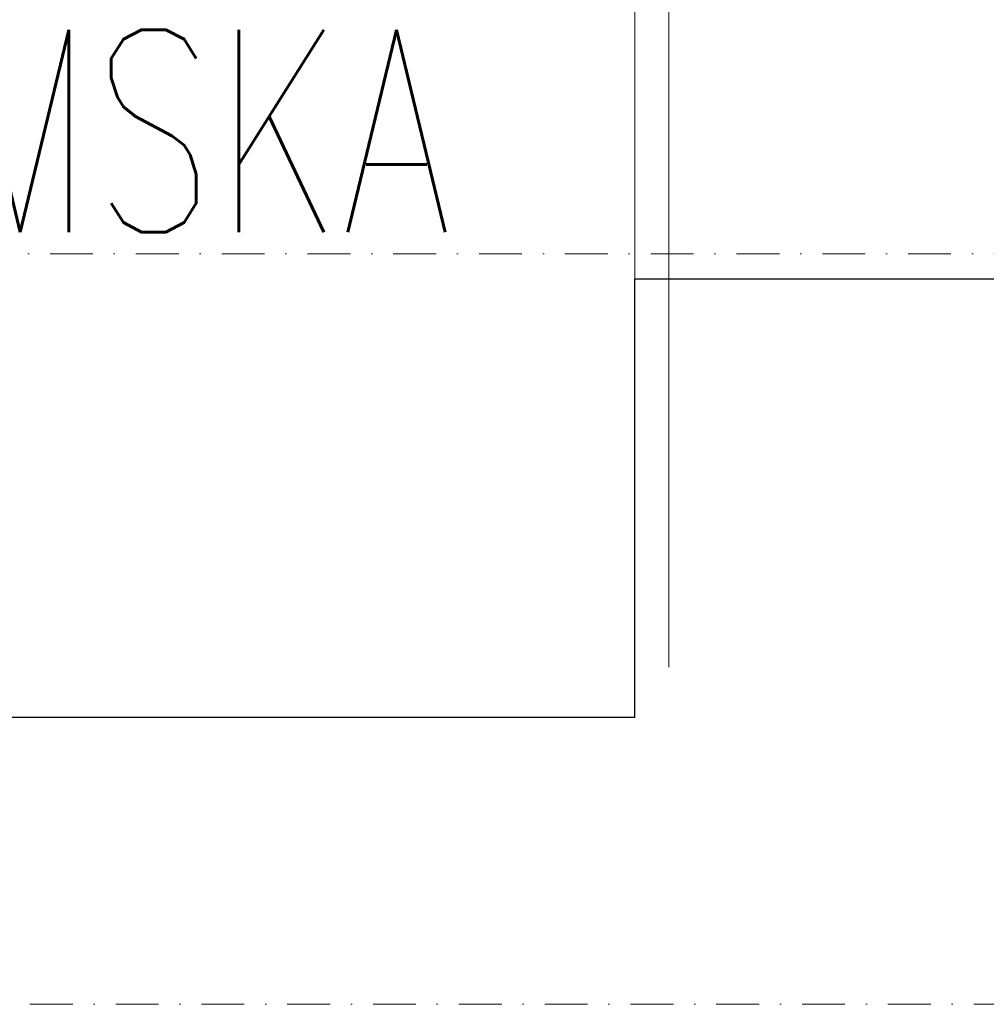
# Model space of a CAD drawing. Header units: millimetres. Extents: x -1893473 to 942156, y -568027 to 942944.
# Tile 165 of 256: x 155502 to 156075, y -499064 to -498480. Entities that reach past the tile are written whole.
import ezdxf
from ezdxf.enums import TextEntityAlignment as Align

# ---------------------------------------------------------------- set-up
doc = ezdxf.new("R2010")
doc.units = ezdxf.units.MM
doc.header["$LTSCALE"] = 0.2
doc.linetypes.add('DASHDOT', pattern=[25.4, 12.7, -6.35, 0, -6.35])
doc.layers.get('0').update_dxf_attribs({"lineweight": 0})
for name, color, linetype, lineweight in [('!! 0_ Istn-sciany', 7, 'Continuous', 30), ('!! 0_Opis_pom', 9, 'Continuous', 13), ('!! 0_Osie', 1, 'DASHDOT', 13), ('!! 1_OPIS POM NOWE', 140, 'Continuous', 5), ('!! 2 ZABUDOWA GK-MDF', 54, 'Continuous', 13), ('!! wymiary osi', 250, 'Continuous', 9), ('P-Opis nadproża', 150, 'Continuous', 9), ('P-Osie', 1, 'DASHDOT', 18)]:
    doc.layers.add(name, color=color, linetype=linetype, lineweight=lineweight)
doc.layers.add('Powierzchnia', color=140, linetype='Continuous', lineweight=5, plot=False)
doc.styles.add('ARIAL', font='tahoma.ttf')
doc.styles.add('TXT', font='simplex.shx')
doc.dimstyles.new('DIM50', dxfattribs={"dimscale": 5, "dimtxt": 2.5, "dimasz": 1.5, "dimexe": 0, "dimexo": 0, "dimgap": 0.5, "dimtad": 1, "dimdec": 4, "dimrnd": 0.5, "dimdsep": 46, "dimtxsty": 'TXT', "dimblk1": 'TICK1', "dimblk2": 'TICK1', "dimsah": 1, "dimcen": 0, "dimse1": 1, "dimse2": 1, "dimclrd": 1, "dimclre": 7, "dimclrt": 9, "dimadec": 0, "dimazin": 0, "dimtfac": 1, "dimtdec": 4, "dimtmove": 2, "dimatfit": 3, "dimldrblk": 'TICK1', "dimfxl": 1, "dimtolj": 1, "dimarcsym": 0})

# ---------------------------------------------------------------- blocks, each defined once
blk = doc.blocks.new('BLOK OSI')
at = {"layer": 'P-Osie'}
for points in [[(48625.506, -198090.088), (53810.61, -198090.088)], [(48624.306, -198134.588), (52188.532, -198134.588)]]:
    blk.add_lwpolyline(points, dxfattribs=at)
blk = doc.blocks.new('TICK1')
at = {"color": 2}
blk.add_line((-1, -1), (1, 1), dxfattribs=at)
at = {"color": 0}
for p, q in [((0, -1.4), (0, 1.4)), ((0, 0), (-1, 0))]:
    blk.add_line(p, q, dxfattribs=at)
blk = doc.blocks.new('*D1403')
at = {"layer": '!! wymiary osi', "color": 1, "lineweight": -2, "transparency": 16777216}
blk.add_line((284422.16, -504365.58), (284107.16, -504365.58), dxfattribs=at)
at = {"layer": 'DEFPOINTS', "color": 0, "transparency": 16777216}
for p in [(284099.66, -504365.58), (284099.66, -504793.75), (284429.66, -504793.75)]:
    blk.add_point(p, dxfattribs=at)
at = {"layer": '!! wymiary osi', "color": 1, "lineweight": -2, "transparency": 16777216, "xscale": 7.5, "yscale": 7.5, "zscale": 7.5, "rotation": 180}
blk.add_blockref('TICK1', (284099.66, -504365.58), dxfattribs=at)
at = {"layer": '!! wymiary osi', "color": 1, "lineweight": -2, "transparency": 16777216, "xscale": 7.5, "yscale": 7.5, "zscale": 7.5}
blk.add_blockref('TICK1', (284429.66, -504365.58), dxfattribs=at)
at = {"layer": '!! wymiary osi', "color": 9, "transparency": 16777216, "insert": (284540.4, -504278.08), "char_height": 12.5, "attachment_point": 5, "style": 'TXT'}
blk.add_mtext('\\A1;330', dxfattribs=at)
blk = doc.blocks.new('*D1404')
at = {"layer": '!! wymiary osi', "color": 1, "lineweight": -2, "transparency": 16777216}
blk.add_line((284092.16, -504365.58), (282247.16, -504365.58), dxfattribs=at)
at = {"layer": 'DEFPOINTS', "color": 0, "transparency": 16777216}
for p in [(282239.66, -504365.58), (282239.66, -504793.75), (284099.66, -504793.75)]:
    blk.add_point(p, dxfattribs=at)
at = {"layer": '!! wymiary osi', "color": 1, "lineweight": -2, "transparency": 16777216, "xscale": 7.5, "yscale": 7.5, "zscale": 7.5, "rotation": 180}
blk.add_blockref('TICK1', (282239.66, -504365.58), dxfattribs=at)
at = {"layer": '!! wymiary osi', "color": 1, "lineweight": -2, "transparency": 16777216, "xscale": 7.5, "yscale": 7.5, "zscale": 7.5}
blk.add_blockref('TICK1', (284099.66, -504365.58), dxfattribs=at)
at = {"layer": '!! wymiary osi', "color": 9, "transparency": 16777216, "insert": (283169.66, -504356.83), "char_height": 12.5, "attachment_point": 5, "style": 'TXT'}
blk.add_mtext('\\A1;1860', dxfattribs=at)
blk = doc.blocks.new('*D1428')
at = {"layer": '!! wymiary osi', "color": 1, "lineweight": -2, "transparency": 16777216}
blk.add_line((283220.82, -504786.25), (283220.82, -503351.25), dxfattribs=at)
at = {"layer": 'DEFPOINTS', "color": 0, "transparency": 16777216}
for p in [(283220.82, -503343.75), (284070.82, -503343.75), (284070.82, -504793.75)]:
    blk.add_point(p, dxfattribs=at)
at = {"layer": '!! wymiary osi', "color": 1, "lineweight": -2, "transparency": 16777216, "xscale": 7.5, "yscale": 7.5, "zscale": 7.5}
for p, rotation in [((283220.82, -503343.75), 90), ((283220.82, -504793.75), 270)]:
    blk.add_blockref('TICK1', p, dxfattribs=dict(at, rotation=rotation))
at = {"layer": '!! wymiary osi', "color": 9, "transparency": 16777216, "insert": (283133.32, -503902.02), "char_height": 12.5, "attachment_point": 5, "rotation": 90, "style": 'TXT'}
blk.add_mtext('\\A1;1450', dxfattribs=at)
blk = doc.blocks.new('A$C2EB40A8D')
at = {"layer": '!! 0_ Istn-sciany'}
for points in [[(-7471.12989, -4232.48603), (-7801.12989, -4232.48603)], [(-7471.12989, -4232.48603), (-7801.12989, -4232.48603)], [(-7801.12989, -4492.48603), (-7801.12989, -4492.48603), (-7801.12989, -4232.48603)], [(-7801.12989, -4492.48603), (-10021.12989, -4492.48603)]]:
    blk.add_lwpolyline(points, dxfattribs=at)
at = {"layer": '!! 2 ZABUDOWA GK-MDF'}
for points in [[(-7801.12989, -3262.48603), (-7801.12989, -4462.48603)], [(-7781.12989, -3262.48603), (-7781.12989, -4462.48603)]]:
    blk.add_lwpolyline(points, dxfattribs=at)
at = {"layer": 'Powierzchnia'}
blk.add_lwpolyline([(-7801.12989, -3042.48603), (-9661.12989, -3042.48603), (-9661.12989, -4492.48603), (-7801.12989, -4492.48603)], close=True, dxfattribs=at)
at = {"layer": '!! 0_Osie', "xscale": 10, "yscale": 10, "zscale": 10}
blk.add_blockref('BLOK OSI', (-516748.24414, 1976683.397), dxfattribs=at)
at = {"layer": '!! 0_Opis_pom', "ltscale": 0.7, "style": 'TXT', "width": 0.7}
blk.add_text('TOALETA DAMSKA', height=120, dxfattribs=at).set_placement((-8385.38272, -4204.53057), align=Align.CENTER)
at = {"layer": '!! 0_Opis_pom', "ltscale": 0.7, "style": 'ARIAL'}
for tag, p in [('B1,21', (-891.77727, 31796.97458)), ('A1,16', (-13651.31084, 31587.95236)), ('B1,19', (-5798.61305, 31587.22944)), ('B1/17', (-9701.43347, 31565.05244)), ('1,23', (10805.41388, 31565.05244)), ('1,22', (4526.58954, 31507.65132)), ('A1,1', (-16866.13618, 31459.3792)), ('B1,18', (-7791.62894, 31330.08444)), ('B1,20', (-2961.4347, 31167.05787)), ('A1,6', (-19287.17717, 30923.71998)), ('B1,1', (14135.63445, 30913.92963)), ('B1,3', (17346.74696, 30023.81022)), ('B1,4', (29817.71501, 29157.67457)), ('A1,5', (-23454.5385, 28820.77901)), ('A1,2', (-17502.57721, 28602.57524)), ('B1,2D', (2616.16402, 28559.52261)), ('A1,15', (-13651.31084, 28261.46046)), ('B1,4', (29883.58177, 28158.35876)), ('B1,2B', (18801.54781, 27650.12382)), ('B1,2A', (13086.7373, 27376.04393)), ('A1,3', (-16846.27912, 25980.40356)), ('B1,8', (9089.53994, 25356.27639)), ('B1,6', (31915.87888, 23754.79829)), ('A1,4', (-24010.17576, 23559.17399)), ('B1,14', (-11621.32288, 23261.44183)), ('B1,13', (-3080.55208, 22924.09997)), ('B1,5', (29245.49088, 22896.69268)), ('B1,10', (3982.60923, 22874.21277)), ('B1,9', (5634.43488, 22623.92098)), ('B1,2C', (13327.26639, 22378.5328)), ('B1,7', (16398.41175, 22348.28836)), ('B1,11', (5553.20442, 20939.83877)), ('B1,12', (3693.27174, 20628.72148)), ('C1,3', (5969.08376, 16336.01084)), ('C1,2', (11955.93711, 11671.55655)), ('C1,1', (15659.17205, 11415.94196)), ('C1,4', (5140.00888, 9205.5831)), ('C1,5', (5680.4486, 6154.54995)), ('C1,10', (16327.05085, 6080.66085)), ('C1,9', (16526.57171, 3173.45283)), ('C1,6', (6367.37903, 2771.84181)), ('D0,18', (-1981.87701, -110.73158)), ('D0,7', (-13531.42299, -1159.67649)), ('C1,7', (7275.77161, -1303.00991)), ('D0,17', (2064.87671, -1345.69113)), ('D0,3', (-9324.21674, -1442.63631)), ('D0,6', (-17529.61851, -1957.37463)), ('D0,10', (-21369.4432, -2140.60378)), ('D,09', (-12990.08379, -2746.32902)), ('D0,2', (-5516.19514, -3101.87722)), ('D0,16', (2266.73061, -3284.15369)), ('D0,8', (-14357.79539, -3567.69719)), ('D0,5', (-10461.54478, -3629.26575)), ('D0,4', (-8396.53404, -4353.7937)), ('D0,15', (1974.41895, -5205.84774)), ('D0,1', (-5633.49598, -5662.48534)), ('D0,11', (-23334.09291, -6045.78706)), ('D0,12', (-22436.85763, -9302.9678)), ('D0,13', (-22436.85763, -11581.16526)), ('D0,14', (-13645.94445, -11884.57769))]:
    blk.add_attdef(tag, text='', height=119.68, dxfattribs=at).set_placement(p, align=Align.MIDDLE_CENTER)
at = {"layer": '!! 1_OPIS POM NOWE', "style": 'ARIAL'}
for tag, p in [('C1.7A', (7769.3756, 685.765)), ('C1.7C', (7655.80151, -2045.04756)), ('C1.8B', (10935.93068, -2107.41983)), ('C1.8A', (13897.39715, -2120.69016)), ('C1.7B', (8274.43201, -3270.18959)), ('E1.2', (16701.02923, -5331.07351)), ('E1.5E', (21974.23379, -5463.99012)), ('E1.5D', (24989.27391, -5785.36474)), ('E1.1', (8357.81567, -5851.01076)), ('E1.5C', (25222.53959, -6394.64172)), ('E1.5B', (27694.70831, -7009.86571)), ('E1.6', (5279.46063, -8141.28746)), ('E1.5A', (25547.9555, -8495.18994)), ('E1.5G', (23977.19473, -9792.46695)), ('E1.5F', (22414.7084, -9822.66389)), ('E1,4', (13935.69867, -10458.20073)), ('E1.5L', (28030.8296, -11267.7725)), ('E1.3', (5639.18862, -11994.01941)), ('E1.5H', (23988.49716, -12231.38049)), ('E1.5K', (27714.73934, -12977.98364)), ('E1.5I', (22290.68736, -13989.9049)), ('E1.5J', (27095.71534, -16088.17469))]:
    blk.add_attdef(tag, text='', height=119.68, dxfattribs=at).set_placement(p, align=Align.MIDDLE_CENTER)
at = {"layer": '!! wymiary osi'}
dim = blk.add_linear_dim(base=(-8679.96967, -3042.48603), p1=(-7829.96967, -4492.48603), p2=(-7829.96967, -3042.48603), angle=90, dimstyle='DIM50', dxfattribs=at)
dim.commit()
dim.dimension.update_dxf_attribs({"geometry": '*D1428', "text_midpoint": (-8767.46967, -3600.7647), "dimtype": 128, "insert": (-291900.79406, 500301.26018)})
dim = blk.add_linear_dim(base=(-7801.12989, -4064.32162), p1=(-7471.12989, -4492.48603), p2=(-7801.12989, -4492.48603), dimstyle='DIM50', dxfattribs=at)
dim.commit()
dim.dimension.update_dxf_attribs({"geometry": '*D1403', "text_midpoint": (-7360.39749, -3976.82162), "dimtype": 128, "insert": (-291900.79406, 500301.26018)})
dim = blk.add_linear_dim(base=(-9661.12989, -4064.32162), p1=(-7801.12989, -4492.48603), p2=(-9661.12989, -4492.48603), dimstyle='DIM50', dxfattribs=at)
dim.commit()
dim.dimension.update_dxf_attribs({"geometry": '*D1404', "text_midpoint": (-8731.12989, -4055.57162), "insert": (-291900.79406, 500301.26018)})

msp = doc.modelspace()

# ---------------------------------------------------------------- block references
at = {"layer": 'P-Opis nadproża', "color": 4}
msp.add_blockref('A$C2EB40A8D', (163667.94092, -494401.63474), dxfattribs=at)

doc.saveas('drawing.dxf')
